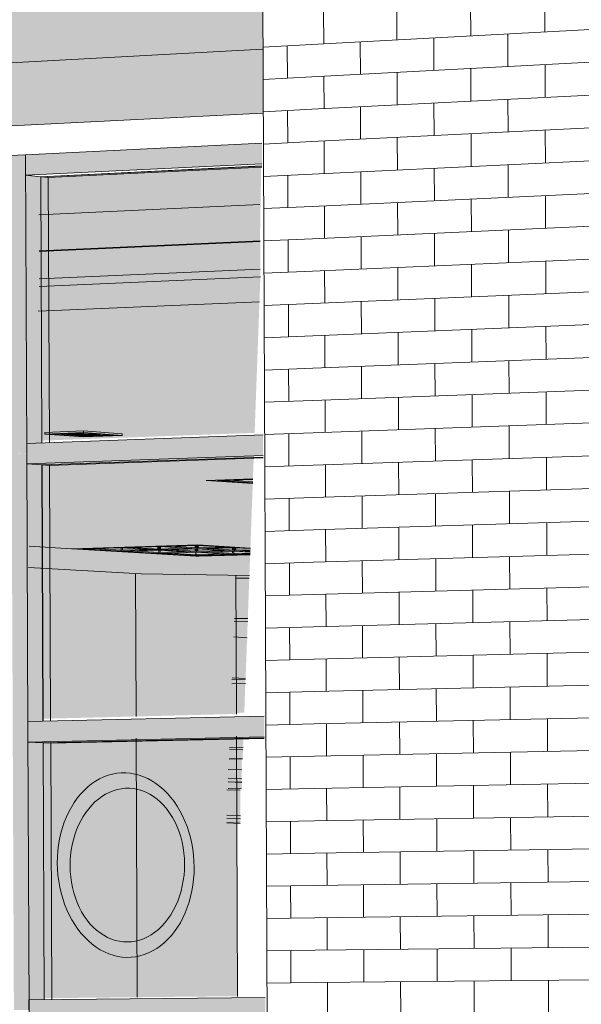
# Model space of a CAD drawing. Header units: metres. Extents: x -29 to 486, y -1 to 6.
# Tile 69 of 165: x 169.38863 to 169.38995, y 0.704 to 0.70631. Entities that reach past the tile are written whole.
import ezdxf

# ---------------------------------------------------------------- set-up
doc = ezdxf.new("R2010")
doc.units = ezdxf.units.M
for name, color, linetype, lineweight in [('A-CLNG', 13, 'Continuous', 18), ('A-FLOR', 192, 'Continuous', 18), ('A-GENM', 13, 'Continuous', 18), ('A-GLAZ-CURT', 52, 'Continuous', 18), ('A-GLAZ-CWMG', 51, 'Continuous', 18), ('A-WALL', 113, 'Continuous', 18), ('A-WALL-PATT', 111, 'Continuous', 35), ('E-LITE-EQPM', 33, 'Continuous', 9)]:
    doc.layers.add(name, color=color, linetype=linetype, lineweight=lineweight)

# ---------------------------------------------------------------- blocks, each defined once
blk = doc.blocks.new('FP_38-Vista 3D 4')
at = {"layer": 'A-WALL-PATT', "lineweight": 9}
for p, q in [((12.5243645, 0.7062475), (12.5244784, 0.7062536)), ((12.5244217, 0.7061745), (12.5244214, 0.7062505)), ((12.5243648, 0.7061715), (12.5244787, 0.7061775)), ((12.5243651, 0.7060956), (12.524479, 0.7061014)), ((12.5244223, 0.7060224), (12.524422, 0.7060985)), ((12.5243654, 0.7060196), (12.5244793, 0.7060253)), ((12.5243657, 0.7059437), (12.5244796, 0.7059491)), ((12.5244229, 0.7058704), (12.5244226, 0.7059464)), ((12.524366, 0.7058678), (12.5244799, 0.705873)), ((12.5243663, 0.7057918), (12.5244802, 0.7057969)), ((12.5244235, 0.7057184), (12.5244232, 0.7057944)), ((12.5243666, 0.7057159), (12.5244805, 0.7057208)), ((12.5243669, 0.70564), (12.5244808, 0.7056447)), ((12.5244241, 0.7055664), (12.5244238, 0.7056424)), ((12.5243672, 0.7055641), (12.5244811, 0.7055687)), ((12.5243675, 0.7054882), (12.5244814, 0.7054926)), ((12.5244247, 0.7054144), (12.5244244, 0.7054904)), ((12.5243678, 0.7054123), (12.5244817, 0.7054165)), ((12.5243681, 0.7053364), (12.524482, 0.7053404)), ((12.5244253, 0.7052624), (12.524425, 0.7053384)), ((12.5243684, 0.7052605), (12.5244823, 0.7052644)), ((12.5243687, 0.7051846), (12.5244826, 0.7051883)), ((12.5244259, 0.7051105), (12.5244256, 0.7051864)), ((12.524369, 0.7051087), (12.5244829, 0.7051122)), ((12.5243693, 0.7050328), (12.5244832, 0.7050362)), ((12.5244264, 0.7049585), (12.5244262, 0.7050345)), ((12.5243696, 0.7049569), (12.5244835, 0.7049601)), ((12.5243699, 0.704881), (12.5244838, 0.7048841)), ((12.524427, 0.7048066), (12.5244267, 0.7048826)), ((12.5243702, 0.7048052), (12.5244841, 0.704808)), ((12.5243705, 0.7047293), (12.5244843, 0.704732)), ((12.5244276, 0.7046547), (12.5244273, 0.7047307)), ((12.5243708, 0.7046535), (12.5244846, 0.704656)), ((12.5243711, 0.7045776), (12.5244849, 0.70458)), ((12.5244282, 0.7045028), (12.5244279, 0.7045788)), ((12.5243714, 0.7045018), (12.5244852, 0.7045039)), ((12.5243717, 0.7044259), (12.5244855, 0.7044279)), ((12.5244288, 0.704351), (12.5244285, 0.7044269)), ((12.524372, 0.7043501), (12.5244858, 0.7043519)), ((12.5243723, 0.7042742), (12.5244861, 0.7042759)), ((12.5244294, 0.7041992), (12.5244291, 0.7042751)), ((12.5243726, 0.7041984), (12.5244864, 0.7041999)), ((12.5243729, 0.7041226), (12.5244867, 0.7041239)), ((12.52443, 0.7040473), (12.5244297, 0.7041232)), ((12.5243732, 0.7040468), (12.524487, 0.7040479))]:
    blk.add_line(p, q, dxfattribs=at)
blk = doc.blocks.new('FP_39-Vista 3D 4')
at = {"layer": 'A-WALL-PATT', "lineweight": 9}
for p, q in [((12.5248523, 0.7062738), (12.524852, 0.7063504)), ((12.5250267, 0.7062831), (12.5250264, 0.7063601)), ((12.524507, 0.7062552), (12.5245067, 0.7063313)), ((12.524679, 0.7062644), (12.5246787, 0.7063409)), ((12.5244784, 0.7062536), (12.5251339, 0.7062889)), ((12.5249396, 0.7062016), (12.5249394, 0.7062784)), ((12.5245931, 0.7061835), (12.5245929, 0.7062598)), ((12.5247658, 0.7061925), (12.5247655, 0.7062691)), ((12.5244787, 0.7061775), (12.5251342, 0.7062118)), ((12.5250273, 0.7061292), (12.525027, 0.7062062)), ((12.5246796, 0.7061116), (12.5246793, 0.706188)), ((12.5248529, 0.7061204), (12.5248526, 0.7061971)), ((12.5245076, 0.7061028), (12.5245073, 0.706179)), ((12.524479, 0.7061014), (12.5251345, 0.7061347)), ((12.5247664, 0.7060394), (12.5247661, 0.706116)), ((12.5249402, 0.706048), (12.5249399, 0.7061248)), ((12.5245937, 0.7060309), (12.5245934, 0.7061072)), ((12.5244793, 0.7060253), (12.5251348, 0.7060576)), ((12.5250279, 0.7059753), (12.5250276, 0.7060523)), ((12.5245082, 0.7059505), (12.5245079, 0.7060267)), ((12.5246802, 0.7059587), (12.5246799, 0.7060351)), ((12.5248534, 0.705967), (12.5248531, 0.7060437)), ((12.5244796, 0.7059491), (12.525135, 0.7059805)), ((12.5245943, 0.7058783), (12.524594, 0.7059546)), ((12.524767, 0.7058863), (12.5247667, 0.7059629)), ((12.5249408, 0.7058944), (12.5249405, 0.7059712)), ((12.5244799, 0.705873), (12.5251353, 0.7059034)), ((12.5246808, 0.7058059), (12.5246805, 0.7058823)), ((12.524854, 0.7058137), (12.5248537, 0.7058903)), ((12.5250284, 0.7058215), (12.5250281, 0.7058984)), ((12.5245087, 0.7057982), (12.5245084, 0.7058744)), ((12.5244802, 0.7057969), (12.5251356, 0.7058263)), ((12.5249414, 0.7057408), (12.5249411, 0.7058176)), ((12.5245949, 0.7057258), (12.5245946, 0.7058021)), ((12.5247675, 0.7057333), (12.5247673, 0.7058098)), ((12.5244805, 0.7057208), (12.5251359, 0.7057492)), ((12.525029, 0.7056676), (12.5250287, 0.7057446)), ((12.5245093, 0.7056459), (12.524509, 0.7057221)), ((12.5246814, 0.7056531), (12.5246811, 0.7057295)), ((12.5248546, 0.7056604), (12.5248543, 0.705737)), ((12.5244808, 0.7056447), (12.5251362, 0.7056721)), ((12.5247681, 0.7055802), (12.5247678, 0.7056567)), ((12.5249419, 0.7055872), (12.5249416, 0.705664)), ((12.5245955, 0.7055733), (12.5245952, 0.7056495)), ((12.5244811, 0.7055687), (12.5251364, 0.705595)), ((12.5248552, 0.705507), (12.5248549, 0.7055837)), ((12.5250296, 0.7055138), (12.5250293, 0.7055907)), ((12.5245099, 0.7054937), (12.5245096, 0.7055698)), ((12.524682, 0.7055003), (12.5246817, 0.7055767)), ((12.5244814, 0.7054926), (12.5251367, 0.705518)), ((12.5245961, 0.7054208), (12.5245958, 0.705497)), ((12.5247687, 0.7054272), (12.5247684, 0.7055037)), ((12.5249425, 0.7054336), (12.5249422, 0.7055104)), ((12.5244817, 0.7054165), (12.525137, 0.7054409)), ((12.5246825, 0.7053476), (12.5246823, 0.705424)), ((12.5248557, 0.7053538), (12.5248555, 0.7054304)), ((12.5250301, 0.70536), (12.5250298, 0.7054369)), ((12.5245105, 0.7053414), (12.5245102, 0.7054176)), ((12.524482, 0.7053404), (12.5251373, 0.7053638)), ((12.5247693, 0.7052742), (12.524769, 0.7053507)), ((12.5249431, 0.7052801), (12.5249428, 0.7053569)), ((12.5245967, 0.7052683), (12.5245964, 0.7053445)), ((12.5244823, 0.7052644), (12.5251376, 0.7052868)), ((12.5250307, 0.7052062), (12.5250304, 0.7052831)), ((12.5245111, 0.7051892), (12.5245108, 0.7052653)), ((12.5246831, 0.7051948), (12.5246828, 0.7052712)), ((12.5248563, 0.7052005), (12.524856, 0.7052771)), ((12.5244826, 0.7051883), (12.5251378, 0.7052097)), ((12.5245973, 0.7051158), (12.524597, 0.705192)), ((12.5247699, 0.7051212), (12.5247696, 0.7051977)), ((12.5249436, 0.7051266), (12.5249434, 0.7052034)), ((12.5244829, 0.7051122), (12.5251381, 0.7051327)), ((12.5246837, 0.7050421), (12.5246834, 0.7051185)), ((12.5248569, 0.7050473), (12.5248566, 0.7051239)), ((12.5250313, 0.7050524), (12.525031, 0.7051293)), ((12.5245117, 0.705037), (12.5245114, 0.7051131)), ((12.5244832, 0.7050362), (12.5251384, 0.7050556)), ((12.5249442, 0.7049731), (12.5249439, 0.7050498)), ((12.5245979, 0.7049633), (12.5245976, 0.7050396)), ((12.5247704, 0.7049682), (12.5247702, 0.7050447)), ((12.5244835, 0.7049601), (12.5251387, 0.7049786)), ((12.5245123, 0.7048848), (12.524512, 0.7049609)), ((12.5246843, 0.7048894), (12.524684, 0.7049658)), ((12.5248575, 0.704894), (12.5248572, 0.7049707)), ((12.5250318, 0.7048987), (12.5250315, 0.7049756)), ((12.5244838, 0.7048841), (12.525139, 0.7049015)), ((12.5245984, 0.7048109), (12.5245982, 0.7048871)), ((12.524771, 0.7048153), (12.5247707, 0.7048917)), ((12.5249448, 0.7048196), (12.5249445, 0.7048964)), ((12.5244841, 0.704808), (12.5251392, 0.7048245)), ((12.524858, 0.7047408), (12.5248578, 0.7048174)), ((12.5250324, 0.704745), (12.5250321, 0.7048218)), ((12.5245129, 0.7047327), (12.5245126, 0.7048088)), ((12.5246849, 0.7047367), (12.5246846, 0.7048131)), ((12.5244843, 0.704732), (12.5251395, 0.7047475)), ((12.524599, 0.7046585), (12.5245987, 0.7047347)), ((12.5247716, 0.7046623), (12.5247713, 0.7047388)), ((12.5249453, 0.7046662), (12.5249451, 0.7047429)), ((12.5244846, 0.704656), (12.5251398, 0.7046705)), ((12.5245135, 0.7045805), (12.5245132, 0.7046566)), ((12.5246855, 0.7045841), (12.5246852, 0.7046604)), ((12.5248586, 0.7045877), (12.5248583, 0.7046642)), ((12.525033, 0.7045912), (12.5250327, 0.7046681)), ((12.5244849, 0.70458), (12.5251401, 0.7045935)), ((12.5247722, 0.7045094), (12.5247719, 0.7045859)), ((12.5249459, 0.7045127), (12.5249456, 0.7045894)), ((12.5245996, 0.7045061), (12.5245993, 0.7045823)), ((12.5244852, 0.7045039), (12.5251404, 0.7045164)), ((12.5245141, 0.7044284), (12.5245138, 0.7045045)), ((12.524686, 0.7044314), (12.5246858, 0.7045078)), ((12.5248592, 0.7044345), (12.5248589, 0.7045111)), ((12.5250335, 0.7044376), (12.5250332, 0.7045144)), ((12.5244855, 0.7044279), (12.5251406, 0.7044394)), ((12.5246002, 0.7043537), (12.5245999, 0.7044299)), ((12.5247728, 0.7043565), (12.5247725, 0.704433)), ((12.5249465, 0.7043593), (12.5249462, 0.704436)), ((12.5244858, 0.7043519), (12.5251409, 0.7043624)), ((12.5246866, 0.7042788), (12.5246863, 0.7043551)), ((12.5248598, 0.7042813), (12.5248595, 0.7043579)), ((12.5250341, 0.7042839), (12.5250338, 0.7043607)), ((12.5245147, 0.7042763), (12.5245144, 0.7043524)), ((12.5244861, 0.7042759), (12.5251412, 0.7042854)), ((12.5246008, 0.7042014), (12.5246005, 0.7042776)), ((12.5247733, 0.7042036), (12.524773, 0.7042801)), ((12.5249471, 0.7042059), (12.5249468, 0.7042826)), ((12.5244864, 0.7041999), (12.5251415, 0.7042085)), ((12.5245153, 0.7041242), (12.524515, 0.7042003)), ((12.5246872, 0.7041262), (12.5246869, 0.7042025)), ((12.5248603, 0.7041282), (12.5248601, 0.7042048)), ((12.5250346, 0.7041302), (12.5250344, 0.7042071)), ((12.5244867, 0.7041239), (12.5251418, 0.7041315)), ((12.5246014, 0.7040491), (12.5246011, 0.7041252)), ((12.5247739, 0.7040508), (12.5247736, 0.7041272)), ((12.5249476, 0.7040525), (12.5249473, 0.7041292)), ((12.524487, 0.7040479), (12.525142, 0.7040545)), ((12.5250352, 0.7039766), (12.5250349, 0.7040534)), ((12.5245159, 0.7039722), (12.5245156, 0.7040482)), ((12.5246878, 0.7039736), (12.5246875, 0.7040499)), ((12.5248609, 0.7039751), (12.5248606, 0.7040517))]:
    blk.add_line(p, q, dxfattribs=at)

msp = doc.modelspace()

# ---------------------------------------------------------------- hatches: boundary and pattern name
at = {"layer": 'A-FLOR'}
h = msp.add_hatch(color=256, dxfattribs=at)
h.paths.add_polyline_path([(169.3824518, 0.7057502), (169.3850269, 0.7058809), (169.3850261, 0.7060187), (169.382451, 0.7058803), (169.382451, 0.7058757)], flags=0)
h.paths.add_polyline_path([(169.3858694, 0.7059237), (169.3891969, 0.7060926), (169.3891963, 0.7062428), (169.3858686, 0.706064), (169.3858692, 0.7059575)], flags=0)
h.paths.add_polyline_path([(169.3901481, 0.7061409), (169.3941966, 0.7063464), (169.3941962, 0.7065116), (169.3901475, 0.706294), (169.3901479, 0.7062019)], flags=0)
h.paths.add_polyline_path([(169.3952852, 0.7064016), (169.4000644, 0.7066442), (169.4000645, 0.706827), (169.395285, 0.7065701), (169.3952851, 0.7064662)], flags=0)
at = {"layer": 'A-GENM', "transparency": 33554484}
h = msp.add_hatch(color=256, dxfattribs=at)
h.paths.add_polyline_path([(169.3828378, 0.705506), (169.3832103, 0.7055226), (169.3832102, 0.7055245), (169.3828378, 0.7055079)], flags=0)
h.paths.add_polyline_path([(169.3832776, 0.7055256), (169.3836849, 0.7055439), (169.3836849, 0.7055458), (169.3832776, 0.7055275)], flags=0)
h.paths.add_polyline_path([(169.3837527, 0.7055469), (169.3841698, 0.7055656), (169.3841698, 0.7055675), (169.3837527, 0.7055488)], flags=0)
h.paths.add_polyline_path([(169.384238, 0.7055686), (169.3846654, 0.7055877), (169.3846654, 0.7055897), (169.384238, 0.7055706)], flags=0)
h.paths.add_polyline_path([(169.384734, 0.7055908), (169.3850178, 0.7056035), (169.3850178, 0.7056055), (169.384734, 0.7055928)], flags=0)
h.paths.add_polyline_path([(169.3867438, 0.7056807), (169.386887, 0.7056871), (169.3868858, 0.7056892), (169.3867449, 0.7056829)], flags=0)
h.paths.add_polyline_path([(169.3869574, 0.7056903), (169.3874442, 0.7057121), (169.3874431, 0.7057141), (169.3869574, 0.7056924)], flags=0)
h.paths.add_polyline_path([(169.3875151, 0.7057153), (169.3880146, 0.7057376), (169.3880135, 0.7057397), (169.3875151, 0.7057173)], flags=0)
h.paths.add_polyline_path([(169.3880859, 0.7057408), (169.3885985, 0.7057642), (169.3885975, 0.7057658), (169.3880859, 0.7057429)], flags=0)
h.paths.add_polyline_path([(169.3886702, 0.7057669), (169.38919, 0.7057902), (169.38919, 0.7057924), (169.3886702, 0.705768)], flags=0)
h.paths.add_polyline_path([(169.390675, 0.7058567), (169.3912296, 0.7058815), (169.3912289, 0.7058837), (169.390675, 0.7058589)], flags=0)
h.paths.add_polyline_path([(169.3913032, 0.7058848), (169.3918931, 0.7059112), (169.3918924, 0.7059134), (169.3913032, 0.705887)], flags=0)
h.paths.add_polyline_path([(169.3919671, 0.7059145), (169.3925736, 0.7059416), (169.3925729, 0.7059439), (169.3919671, 0.7059168)], flags=0)
h.paths.add_polyline_path([(169.392648, 0.7059449), (169.3932718, 0.7059729), (169.3932712, 0.7059752), (169.392648, 0.7059473)], flags=0)
h.paths.add_polyline_path([(169.3933467, 0.7059762), (169.3939884, 0.7060049), (169.3939879, 0.7060073), (169.3933467, 0.7059785)], flags=0)
h.paths.add_polyline_path([(169.3940638, 0.7060083), (169.394193, 0.7060141), (169.394193, 0.7060165), (169.3940638, 0.7060107)], flags=0)
h.paths.add_polyline_path([(169.3959936, 0.7060946), (169.3964372, 0.7061145), (169.396437, 0.706117), (169.3959945, 0.7060971)], flags=0)
h.paths.add_polyline_path([(169.3965139, 0.7061179), (169.3972404, 0.7061504), (169.3972402, 0.7061529), (169.3965139, 0.7061204)], flags=0)
h.paths.add_polyline_path([(169.3973175, 0.7061539), (169.3980663, 0.7061874), (169.3980663, 0.7061899), (169.3973175, 0.7061564)], flags=0)
h.paths.add_polyline_path([(169.3981438, 0.7061909), (169.398916, 0.7062254), (169.398916, 0.706228), (169.3981438, 0.7061934)], flags=0)
h.paths.add_polyline_path([(169.3989939, 0.7062289), (169.3997905, 0.7062645), (169.3997902, 0.7062672), (169.3989939, 0.7062315)], flags=0)
h.paths.add_polyline_path([(169.3998687, 0.706268), (169.4000656, 0.7062769), (169.4000656, 0.7062795), (169.3998687, 0.7062707)], flags=0)
at = {"layer": 'A-GLAZ-CURT', "lineweight": 9, "transparency": 33554471}
h = msp.add_hatch(color=256, dxfattribs=at)
h.paths.add_polyline_path([(169.3886711, 0.7057029), (169.3891908, 0.7057255), (169.3891906, 0.7057901), (169.3886708, 0.7057668), (169.388671, 0.7057054)], flags=0)
h.paths.add_polyline_path([(169.3886702, 0.7057691), (169.38919, 0.7057924), (169.3891928, 0.7059685), (169.3886731, 0.7059434), (169.3886699, 0.7058532)], flags=0)
for points in [[(169.3886772, 0.7053171), (169.3886776, 0.7053171), (169.388675, 0.7059429), (169.3886748, 0.7059429), (169.3886759, 0.7056242), (169.3886772, 0.7053287)], [(169.3886711, 0.7056846), (169.3891909, 0.705707), (169.3891908, 0.7057255), (169.3886711, 0.705702), (169.3886711, 0.7056871)], [(169.3886799, 0.7046623), (169.3886803, 0.7046623), (169.3886778, 0.7052652), (169.3886774, 0.7052652), (169.3886799, 0.7046743)], [(169.3886469, 0.7046674), (169.3891348, 0.7046795), (169.3891335, 0.7050053), (169.3888967, 0.7050097), (169.3886454, 0.7050242), (169.3886469, 0.7046794)], [(169.3891206, 0.7047613), (169.3891522, 0.7047621), (169.3891523, 0.7047635), (169.3891208, 0.7047651)], [(169.3886497, 0.7040108), (169.3891375, 0.7040159), (169.389135, 0.7046275), (169.3886471, 0.7046168), (169.3886497, 0.7040152)], [(169.3886827, 0.7040079), (169.388683, 0.704008), (169.3886805, 0.7046119), (169.3886802, 0.7046119), (169.3886827, 0.7040123)], [(169.389144, 0.7044327), (169.389144, 0.7044403), (169.3891124, 0.7044414), (169.3891125, 0.7044338), (169.3891285, 0.7044332)]]:
    msp.add_hatch(color=256, dxfattribs=at).paths.add_polyline_path(points, flags=0)
h = msp.add_hatch(color=256, dxfattribs=at)
h.paths.add_polyline_path([(169.3886571, 0.7053215), (169.3891774, 0.7053404), (169.3891909, 0.705707), (169.3886711, 0.7056846), (169.3886575, 0.7053331)], flags=0)
h.paths.add_polyline_path([(169.3887755, 0.7053314), (169.3886843, 0.705339), (169.3886844, 0.7053416), (169.3887841, 0.7053443), (169.3888665, 0.7053374), (169.3888664, 0.7053347), (169.3887923, 0.705332)], flags=0)
h.paths.add_polyline_path([(169.3887864, 0.7053377), (169.3887525, 0.7053387), (169.388786, 0.7053377)], flags=0)
h.paths.add_polyline_path([(169.3887366, 0.7053385), (169.3887355, 0.705339), (169.3887366, 0.7053385)], flags=0)
h.paths.add_polyline_path([(169.388746, 0.705339), (169.3887457, 0.7053391), (169.3887459, 0.705339)], flags=0)
h = msp.add_hatch(color=256, dxfattribs=at)
h.paths.add_polyline_path([(169.3887756, 0.7053314), (169.3888665, 0.7053346), (169.388866, 0.7053385), (169.3887754, 0.7053449), (169.3886844, 0.7053408), (169.3886844, 0.7053378), (169.3887756, 0.7053314)], flags=0)
h.paths.add_polyline_path([(169.3888497, 0.7053346), (169.3888551, 0.7053348), (169.3888551, 0.7053348)], flags=0)
h.paths.add_polyline_path([(169.3888143, 0.7053372), (169.3888152, 0.7053377), (169.3888152, 0.7053372)], flags=0)
h.paths.add_polyline_path([(169.3887864, 0.7053377), (169.3887476, 0.7053389), (169.3887864, 0.7053378), (169.3887956, 0.7053377)], flags=0)
h.paths.add_polyline_path([(169.3888051, 0.7053379), (169.3888051, 0.7053381), (169.3888089, 0.7053381)], flags=0)
h = msp.add_hatch(color=256, dxfattribs=at)
h.paths.add_polyline_path([(169.3891216, 0.7046808), (169.3891532, 0.7046827), (169.3891557, 0.7047615), (169.3891241, 0.7047607), (169.3891216, 0.7046816)], flags=0)
h.paths.add_polyline_path([(169.3891562, 0.7047629), (169.3891611, 0.7048973), (169.3891296, 0.7048978), (169.3891247, 0.7047644), (169.389142, 0.7047636)], flags=0)
h.paths.add_polyline_path([(169.3891614, 0.7049036), (169.3891648, 0.7049986), (169.3891333, 0.7049991), (169.3891298, 0.7049041), (169.3891477, 0.7049038)], flags=0)
h.paths.add_polyline_path([(169.3891651, 0.7050048), (169.3891669, 0.7050545), (169.3890398, 0.7050506), (169.3887478, 0.7050681), (169.3890477, 0.7050769), (169.3891675, 0.7050696), (169.389173, 0.7052213), (169.3890632, 0.7052287), (169.3891734, 0.7052324), (169.3891755, 0.7052881), (169.3886551, 0.70527), (169.3886462, 0.7050242), (169.3889124, 0.7050089), (169.3891518, 0.705005)], flags=0)
h = msp.add_hatch(color=256, dxfattribs=at)
h.paths.add_polyline_path([(169.3890395, 0.7050506), (169.3891669, 0.7050555), (169.3891669, 0.7050601), (169.3891282, 0.7050617), (169.3891282, 0.7050547), (169.3891236, 0.7050547), (169.3890396, 0.7050591), (169.3890393, 0.7050597), (169.3889522, 0.7050572), (169.388952, 0.705065), (169.3888641, 0.7050629), (169.3888637, 0.7050703), (169.3890476, 0.7050758), (169.3890266, 0.7050766), (169.3887478, 0.7050681), (169.3890394, 0.7050506)], flags=0)
h.paths.add_polyline_path([(169.3890396, 0.7050598), (169.3890393, 0.7050599), (169.3890395, 0.7050598)], flags=0)
h.paths.add_polyline_path([(169.3889521, 0.705065), (169.388952, 0.7050653), (169.388952, 0.705065)], flags=0)
h.paths.add_polyline_path([(169.3887784, 0.7050676), (169.3887853, 0.7050681), (169.3887814, 0.7050677)], flags=0)
h.paths.add_polyline_path([(169.389173, 0.7052213), (169.3891731, 0.7052227), (169.3891018, 0.7052286), (169.3891734, 0.7052319), (169.3891734, 0.7052324), (169.3890632, 0.7052287), (169.3891713, 0.7052214)], flags=0)
h.paths.add_polyline_path([(169.3891731, 0.705223), (169.3891731, 0.705223), (169.3891608, 0.7052237)], flags=0)
h = msp.add_hatch(color=256, dxfattribs=at)
h.paths.add_polyline_path([(169.3891252, 0.7050546), (169.3891282, 0.7050547), (169.3891282, 0.7050567), (169.389069, 0.7050605), (169.3891375, 0.7050619), (169.3891671, 0.7050612), (169.3891666, 0.7050624), (169.3891672, 0.7050636), (169.3891672, 0.7050658), (169.3891214, 0.7050652), (169.3890677, 0.7050684), (169.3891432, 0.7050697), (169.3890291, 0.7050756), (169.3888726, 0.7050698), (169.3889179, 0.7050662), (169.3888641, 0.7050646), (169.3888641, 0.7050625), (169.3888731, 0.7050625), (169.3889652, 0.7050642), (169.3890063, 0.7050609), (169.3889522, 0.7050593), (169.3889522, 0.7050572), (169.3889612, 0.7050572), (169.3890469, 0.7050593), (169.3891236, 0.7050547)], flags=0)
h.paths.add_polyline_path([(169.3890409, 0.705062), (169.3890064, 0.705064), (169.3889875, 0.705066), (169.3890473, 0.7050673), (169.389095, 0.7050636), (169.3890409, 0.705062)], flags=0)
h.paths.add_polyline_path([(169.388953, 0.7050673), (169.3889391, 0.7050681), (169.3888997, 0.7050713), (169.3889606, 0.7050726), (169.3890066, 0.7050689), (169.3889531, 0.7050673)], flags=0)
h.paths.add_polyline_path([(169.3890421, 0.70507), (169.389038, 0.7050702), (169.3889913, 0.7050742), (169.3890476, 0.7050755), (169.3890953, 0.7050716), (169.3890421, 0.70507)], flags=0)
h.paths.add_polyline_path([(169.3889786, 0.7050738), (169.388979, 0.7050739), (169.388979, 0.7050738)], flags=0)
h.paths.add_polyline_path([(169.3891731, 0.7052227), (169.3891731, 0.705223), (169.3891731, 0.7052241), (169.3891731, 0.7052253), (169.3891194, 0.7052289), (169.3891018, 0.7052275), (169.3891608, 0.7052235)], flags=0)
h = msp.add_hatch(color=256, dxfattribs=at)
h.paths.add_polyline_path([(169.3891611, 0.7048973), (169.3891611, 0.7049036), (169.3891296, 0.7049041), (169.3891296, 0.7048978), (169.3891474, 0.7048975)], flags=0)
h.paths.add_polyline_path([(169.3891648, 0.7049986), (169.3891648, 0.7050049), (169.3891333, 0.7050054), (169.3891333, 0.7049991), (169.3891516, 0.7049988)], flags=0)
h.paths.add_polyline_path([(169.3890465, 0.7050502), (169.388807, 0.7050645), (169.3890429, 0.7050504)], flags=0)
h = msp.add_hatch(color=256, dxfattribs=at)
h.paths.add_polyline_path([(169.3891436, 0.7044223), (169.3891437, 0.7044227), (169.389128, 0.7044229)], flags=0)
h.paths.add_polyline_path([(169.3891437, 0.7044227), (169.389144, 0.7044327), (169.3891124, 0.7044331), (169.3891121, 0.7044239), (169.3891281, 0.7044233)], flags=0)
h.paths.add_polyline_path([(169.3891466, 0.7045032), (169.3891472, 0.7045188), (169.3891157, 0.7045201), (169.3891151, 0.7045044), (169.3891313, 0.7045038)], flags=0)
h.paths.add_polyline_path([(169.3891176, 0.7045734), (169.3891493, 0.7045752), (169.3891513, 0.7046306), (169.3891197, 0.7046299), (169.3891176, 0.7045738)], flags=0)
h = msp.add_hatch(color=256, dxfattribs=at)
h.paths.add_polyline_path([(169.3890978, 0.7040191), (169.3891294, 0.7040195), (169.3891278, 0.7044244), (169.3890961, 0.7044255), (169.3890978, 0.7040195)], flags=0)
h.paths.add_polyline_path([(169.3891437, 0.7044227), (169.3891437, 0.7044227), (169.3891281, 0.7044232)], flags=0)
h.paths.add_polyline_path([(169.3891437, 0.7044403), (169.3891436, 0.7045036), (169.389112, 0.7045048), (169.3891121, 0.7044414), (169.3891281, 0.7044409)], flags=0)
h.paths.add_polyline_path([(169.3891472, 0.7045188), (169.3891468, 0.7045744), (169.3891153, 0.7045737), (169.3891157, 0.7045201), (169.389132, 0.7045194)], flags=0)
at = {"layer": 'A-GLAZ-CWMG'}
for points in [[(169.388639, 0.7059463), (169.3891947, 0.7059737), (169.3891945, 0.7060219), (169.3886388, 0.7059944), (169.3886389, 0.7059738)], [(169.3886062, 0.7052904), (169.3886418, 0.7052922), (169.3886388, 0.7059944), (169.3886032, 0.7059927), (169.3886062, 0.7052922)], [(169.3886417, 0.7053157), (169.3886772, 0.7053171), (169.3886761, 0.7055892), (169.3886746, 0.7059429), (169.388639, 0.7059463), (169.3886416, 0.7053274)], [(169.3886419, 0.7052676), (169.3891975, 0.7052875), (169.3891973, 0.7053356), (169.3886417, 0.7053157), (169.3886419, 0.7052696)], [(169.3886444, 0.7046615), (169.3886799, 0.7046623), (169.3886765, 0.7052653), (169.3886419, 0.7052676), (169.3886444, 0.7046623)], [(169.3886446, 0.7046134), (169.3892001, 0.7046259), (169.3891999, 0.704674), (169.3886444, 0.7046615), (169.3886446, 0.7046145)], [(169.3886471, 0.7040076), (169.3886827, 0.7040079), (169.3886827, 0.704013), (169.3886792, 0.704612), (169.3886446, 0.7046134), (169.3886459, 0.7043066)], [(169.3886473, 0.7039595), (169.3892027, 0.7039647), (169.3892025, 0.7040128), (169.3886471, 0.7040066), (169.3886473, 0.7039642)]]:
    msp.add_hatch(color=256, dxfattribs=at).paths.add_polyline_path(points, flags=0)
at = {"layer": 'A-GLAZ-CWMG', "lineweight": 9}
for points in [[(169.3886089, 0.7046367), (169.3886445, 0.7046374), (169.3886417, 0.7052917), (169.3886062, 0.7052904), (169.3886089, 0.7046466)], [(169.3886117, 0.7039832), (169.3886472, 0.7039836), (169.3886444, 0.7046374), (169.3886089, 0.7046367), (169.3886116, 0.7040014)]]:
    msp.add_hatch(color=256, dxfattribs=at).paths.add_polyline_path(points, flags=0)
at = {"layer": 'A-WALL'}
h = msp.add_hatch(color=256, dxfattribs=at)
h.paths.add_polyline_path([(169.382451, 0.7058803), (169.3850261, 0.7060187), (169.3850246, 0.7062943), (169.3824492, 0.7061404), (169.3824493, 0.7061305)], flags=0)
h.paths.add_polyline_path([(169.3858686, 0.706064), (169.3891963, 0.7062428), (169.3891951, 0.7065434), (169.3858671, 0.7063446), (169.3858679, 0.7062045)], flags=0)
h.paths.add_polyline_path([(169.3901475, 0.706294), (169.3941962, 0.7065116), (169.3941956, 0.706842), (169.3901465, 0.7066002), (169.390147, 0.7064484)], flags=0)
h.paths.add_polyline_path([(169.395285, 0.7065701), (169.4000645, 0.706827), (169.4000647, 0.7071926), (169.3952845, 0.7069071), (169.3952848, 0.706654)], flags=0)
h.paths.add_polyline_path([(169.4013246, 0.7068953), (169.401394, 0.706899), (169.4013944, 0.707272), (169.401325, 0.7072678), (169.4013246, 0.7068957)], flags=0)
at = {"layer": 'E-LITE-EQPM', "transparency": 33554484}
for points in [[(169.3891731, 0.7052253), (169.3891731, 0.7052308), (169.3891306, 0.7052282), (169.3891608, 0.7052261)], [(169.3889495, 0.7050675), (169.3889494, 0.705073), (169.3889011, 0.7050704), (169.3889494, 0.7050675)], [(169.3889521, 0.7050674), (169.388952, 0.7050731), (169.3889495, 0.7050725), (169.3889495, 0.7050675), (169.388952, 0.7050674)], [(169.3889556, 0.7050674), (169.389003, 0.7050701), (169.3889556, 0.7050725), (169.3889556, 0.7050677)], [(169.3890375, 0.7050704), (169.3890374, 0.7050758), (169.3889915, 0.7050732), (169.3890374, 0.7050704)], [(169.3890415, 0.7050701), (169.3890435, 0.7050707), (169.3890423, 0.7050759), (169.3890405, 0.7050752), (169.3890414, 0.7050701)], [(169.3888641, 0.7050646), (169.3889141, 0.7050673), (169.3888641, 0.7050697), (169.3888641, 0.7050651)], [(169.3889522, 0.7050593), (169.3890022, 0.705062), (169.3889521, 0.7050644), (169.3889522, 0.7050597)], [(169.3890396, 0.7050621), (169.3890384, 0.7050677), (169.3890375, 0.7050672), (169.3890375, 0.7050622), (169.3890395, 0.7050621)], [(169.3890405, 0.705062), (169.3890436, 0.7050632), (169.3890424, 0.7050677), (169.3890405, 0.7050672), (169.3890405, 0.7050626)], [(169.3891296, 0.7050647), (169.3891326, 0.7050659), (169.3891325, 0.7050704), (169.3891295, 0.7050698), (169.3891296, 0.7050647)], [(169.3891326, 0.7050648), (169.3891669, 0.7050666), (169.3891669, 0.7050683), (169.3891326, 0.7050704), (169.3891326, 0.7050653)], [(169.3891669, 0.7050624), (169.3891669, 0.7050635), (169.3891664, 0.7050625)]]:
    msp.add_hatch(color=256, dxfattribs=at).paths.add_polyline_path(points, flags=0)
h = msp.add_hatch(color=256, dxfattribs=at)
h.paths.add_polyline_path([(169.3890375, 0.7050622), (169.3890374, 0.7050677), (169.3889895, 0.7050651), (169.3890374, 0.7050622)], flags=0)
h.paths.add_polyline_path([(169.3889526, 0.7050673), (169.3889556, 0.7050685), (169.3889555, 0.705073), (169.3889521, 0.7050725), (169.3889526, 0.7050673)], flags=0)
h = msp.add_hatch(color=256, dxfattribs=at)
h.paths.add_polyline_path([(169.3890445, 0.7050702), (169.3890941, 0.7050728), (169.3890445, 0.7050757), (169.3890445, 0.7050705)], flags=0)
h.paths.add_polyline_path([(169.3891062, 0.7050721), (169.3890946, 0.7050728), (169.3891031, 0.7050723)], flags=0)
h = msp.add_hatch(color=256, dxfattribs=at)
h.paths.add_polyline_path([(169.3891265, 0.7050649), (169.3891265, 0.7050704), (169.3890799, 0.7050678), (169.3891254, 0.705065)], flags=0)
h.paths.add_polyline_path([(169.3890435, 0.7050702), (169.3890445, 0.7050707), (169.3890435, 0.7050705)], flags=0)
h = msp.add_hatch(color=256, dxfattribs=at)
h.paths.add_polyline_path([(169.3890436, 0.7050621), (169.3890911, 0.7050647), (169.3890436, 0.7050676), (169.3890436, 0.7050626)], flags=0)
h.paths.add_polyline_path([(169.3891282, 0.7050648), (169.3891279, 0.7050704), (169.3891265, 0.7050698), (169.3891265, 0.7050649), (169.3891281, 0.7050648)], flags=0)
h = msp.add_hatch(color=256, dxfattribs=at)
h.paths.add_polyline_path([(169.3891282, 0.7050567), (169.3891281, 0.7050624), (169.389079, 0.7050597), (169.3890946, 0.7050587)], flags=0)
h.paths.add_polyline_path([(169.3891282, 0.7050625), (169.3891281, 0.7050626), (169.3891281, 0.7050625)], flags=0)
h = msp.add_hatch(color=256, dxfattribs=at)
h.paths.add_polyline_path([(169.3891296, 0.7050647), (169.3891294, 0.7050705), (169.3891281, 0.7050698), (169.3891282, 0.7050648), (169.3891295, 0.7050647)], flags=0)
h.paths.add_polyline_path([(169.3891295, 0.7050706), (169.3891294, 0.7050706), (169.3891294, 0.7050706)], flags=0)

# ---------------------------------------------------------------- linework, layer by layer
at = {"layer": 'A-CLNG', "lineweight": 9}
for p, q in [((169.3886699, 0.7058532), (169.3891897, 0.7058774)), ((169.3886708, 0.7057668), (169.3891906, 0.7057901)), ((169.3886711, 0.7057029), (169.3891908, 0.7057255)), ((169.3891909, 0.705707), (169.3886711, 0.7056846)), ((169.3886689, 0.7056267), (169.3891887, 0.7056485)), ((169.3890632, 0.7052287), (169.3891734, 0.7052324)), ((169.389173, 0.7052213), (169.3890632, 0.7052287)), ((169.3887474, 0.7050681), (169.3886475, 0.7050741)), ((169.3887478, 0.7050681), (169.3890436, 0.7050771)), ((169.3890436, 0.7050771), (169.3891675, 0.7050696)), ((169.3890395, 0.7050506), (169.3887478, 0.7050681)), ((169.3891669, 0.7050545), (169.3890395, 0.7050506)), ((169.3890466, 0.7050502), (169.3890395, 0.7050506)), ((169.3891669, 0.7050538), (169.3890466, 0.7050502)), ((169.3886462, 0.7050242), (169.3889105, 0.7050089)), ((169.3889105, 0.7050089), (169.3891651, 0.7050048)), ((169.3891648, 0.7049986), (169.3891333, 0.7049991)), ((169.3891611, 0.7048973), (169.3891296, 0.7048978)), ((169.3891298, 0.7049041), (169.3891614, 0.7049036)), ((169.3891282, 0.7048606), (169.3891597, 0.7048589)), ((169.3891241, 0.7047607), (169.3891557, 0.7047615)), ((169.3891557, 0.7047512), (169.3891242, 0.7047504)), ((169.3891247, 0.7047644), (169.3891562, 0.7047629)), ((169.38915, 0.7045954), (169.3891185, 0.7045968)), ((169.38915, 0.7045951), (169.3891185, 0.7045964)), ((169.3891186, 0.7046005), (169.3891502, 0.7046012)), ((169.3891492, 0.7045744), (169.3891176, 0.7045738)), ((169.3891176, 0.7045734), (169.3891492, 0.704574)), ((169.3891155, 0.7045492), (169.3891471, 0.704548)), ((169.3891156, 0.7045284), (169.3891472, 0.7045272)), ((169.3891156, 0.7045197), (169.3891472, 0.7045185)), ((169.3891472, 0.7045188), (169.3891157, 0.7045201)), ((169.3891119, 0.7045014), (169.3891434, 0.7045002)), ((169.3891151, 0.7045044), (169.3891466, 0.7045032)), ((169.3891437, 0.7044227), (169.3891121, 0.7044239)), ((169.3891121, 0.7044234), (169.3891436, 0.7044223)), ((169.3891124, 0.7044414), (169.389144, 0.7044403)), ((169.389144, 0.7044327), (169.3891125, 0.7044338))]:
    msp.add_line(p, q, dxfattribs=at)
at = {"layer": 'A-FLOR', "lineweight": 9}
for p, q in [((169.3858686, 0.706064), (169.3891963, 0.7062428)), ((169.3891969, 0.7060926), (169.3858694, 0.7059237))]:
    msp.add_line(p, q, dxfattribs=at)
at = {"layer": 'A-GENM', "lineweight": 9}
for p, q in [((169.3886708, 0.7057689), (169.3891906, 0.7057922)), ((169.3891908, 0.7057255), (169.3886711, 0.7057029))]:
    msp.add_line(p, q, dxfattribs=at)
at = {"layer": 'A-GLAZ-CURT', "lineweight": 9}
for p, q in [((169.3891946, 0.7059681), (169.3886746, 0.7059429)), ((169.3886925, 0.7059413), (169.3891945, 0.7059655)), ((169.3886746, 0.7059429), (169.3886772, 0.7053171)), ((169.3886925, 0.7059413), (169.3886746, 0.7059429)), ((169.3886951, 0.7053177), (169.3886925, 0.7059413)), ((169.3891973, 0.7052832), (169.3886774, 0.7052652)), ((169.3886954, 0.705264), (169.3891972, 0.7052814)), ((169.3886774, 0.7052652), (169.3886799, 0.7046623)), ((169.3886954, 0.705264), (169.3886774, 0.7052652)), ((169.3886979, 0.7046628), (169.3886954, 0.705264)), ((169.3891999, 0.7046231), (169.3886802, 0.7046119)), ((169.3886802, 0.7046119), (169.3886827, 0.7040079)), ((169.3886981, 0.7046112), (169.3886802, 0.7046119)), ((169.3886981, 0.7046112), (169.3891998, 0.7046219)), ((169.3887006, 0.7040081), (169.3886981, 0.7046112))]:
    msp.add_line(p, q, dxfattribs=at)
at = {"layer": 'A-GLAZ-CWMG', "lineweight": 9}
for p, q in [((169.3891945, 0.7060219), (169.3886388, 0.7059944)), ((169.3886032, 0.7059927), (169.3886388, 0.7059944)), ((169.388639, 0.7059463), (169.3886388, 0.7059944)), ((169.3886418, 0.7052917), (169.3886388, 0.7059944)), ((169.388639, 0.7059463), (169.3891947, 0.7059732)), ((169.388675, 0.7059429), (169.3891946, 0.705968)), ((169.388675, 0.7059429), (169.388639, 0.7059463)), ((169.388675, 0.705943), (169.3886776, 0.7053171)), ((169.3891973, 0.7053356), (169.3886417, 0.7053157)), ((169.3886419, 0.7052676), (169.3886417, 0.7053157)), ((169.3886445, 0.7046374), (169.3886418, 0.7052917)), ((169.3886419, 0.7052676), (169.3891975, 0.7052869)), ((169.3886778, 0.7052652), (169.3891973, 0.7052832)), ((169.3886778, 0.7052652), (169.3886419, 0.7052676)), ((169.3886778, 0.7052652), (169.3886803, 0.7046623)), ((169.3891999, 0.704674), (169.3886444, 0.7046615)), ((169.3886446, 0.7046134), (169.3886444, 0.7046615)), ((169.3886472, 0.7039836), (169.3886445, 0.7046374)), ((169.3886446, 0.7046134), (169.3892001, 0.7046254)), ((169.3886805, 0.7046119), (169.3886446, 0.7046134)), ((169.3886805, 0.7046119), (169.3891999, 0.7046231)), ((169.3886805, 0.7046119), (169.388683, 0.704008)), ((169.3892025, 0.7040128), (169.3886471, 0.7040076)), ((169.3886473, 0.7039595), (169.3886471, 0.7040076))]:
    msp.add_line(p, q, dxfattribs=at)
at = {"layer": 'A-WALL', "lineweight": 9}
for p, q in [((169.3892133, 0.7022285), (169.3891893, 0.7083001)), ((169.3888973, 0.7050097), (169.3888987, 0.7046732)), ((169.3891348, 0.7046787), (169.3891335, 0.7050043)), ((169.3888989, 0.7046224), (169.3889014, 0.7040133)), ((169.3891375, 0.7040155), (169.389135, 0.7046275))]:
    msp.add_line(p, q, dxfattribs=at)
at = {"layer": 'E-LITE-EQPM'}
for p, q in [((169.3886844, 0.7053416), (169.3887754, 0.7053449)), ((169.3886844, 0.7053416), (169.3886844, 0.7053378)), ((169.3887755, 0.7053411), (169.3886844, 0.7053378)), ((169.3886844, 0.7053378), (169.3887756, 0.7053314)), ((169.3886958, 0.7053376), (169.3887755, 0.7053405)), ((169.3887756, 0.705332), (169.3886958, 0.7053376)), ((169.3887136, 0.7053382), (169.3887756, 0.7053339)), ((169.3887352, 0.7053386), (169.3887366, 0.7053385)), ((169.3887366, 0.7053385), (169.3887352, 0.7053386)), ((169.388743, 0.7053393), (169.3887471, 0.705339)), ((169.3887471, 0.705339), (169.388743, 0.7053393)), ((169.3887754, 0.7053449), (169.3888665, 0.7053385)), ((169.3887755, 0.7053411), (169.3887754, 0.7053449)), ((169.3888665, 0.7053346), (169.3887755, 0.7053411)), ((169.3887755, 0.7053405), (169.3888551, 0.7053348)), ((169.3887756, 0.7053339), (169.3888373, 0.7053361)), ((169.3888551, 0.7053348), (169.3887756, 0.705332)), ((169.3887756, 0.7053314), (169.3888665, 0.7053346)), ((169.3887756, 0.705332), (169.3887756, 0.7053339)), ((169.3888143, 0.7053372), (169.3888157, 0.7053372)), ((169.3888157, 0.7053372), (169.3888143, 0.7053372)), ((169.3888665, 0.7053346), (169.3888665, 0.7053385)), ((169.3891734, 0.7052324), (169.3890632, 0.7052287)), ((169.3890632, 0.7052287), (169.389173, 0.7052213)), ((169.3891734, 0.705231), (169.3890902, 0.7052282)), ((169.3890902, 0.7052282), (169.3891734, 0.705231)), ((169.3891734, 0.705231), (169.3890902, 0.7052282)), ((169.3890902, 0.7052282), (169.3891731, 0.7052227)), ((169.3891731, 0.7052227), (169.3890902, 0.7052282)), ((169.3890902, 0.7052282), (169.3891731, 0.7052227)), ((169.389097, 0.7052281), (169.3891734, 0.7052307)), ((169.3891731, 0.705223), (169.389097, 0.7052281)), ((169.3891194, 0.7052289), (169.3891731, 0.7052253)), ((169.3891731, 0.7052253), (169.3891194, 0.7052289)), ((169.3890436, 0.7050771), (169.3887478, 0.7050681)), ((169.3890434, 0.705076), (169.3887723, 0.7050677)), ((169.3887723, 0.7050677), (169.3890434, 0.705076)), ((169.3890434, 0.705076), (169.3887723, 0.7050677)), ((169.3888675, 0.7050704), (169.3889537, 0.705073)), ((169.3889499, 0.705073), (169.3889499, 0.7050675)), ((169.3889521, 0.7050674), (169.3889521, 0.7050731)), ((169.3889529, 0.7050731), (169.3889529, 0.7050673)), ((169.3889529, 0.7050673), (169.3889529, 0.7050731)), ((169.3889537, 0.705073), (169.389039, 0.7050678)), ((169.3889552, 0.7050674), (169.3889551, 0.7050732)), ((169.388956, 0.7050674), (169.388956, 0.7050732)), ((169.3889568, 0.7050731), (169.3890433, 0.7050757)), ((169.3890421, 0.7050679), (169.3889568, 0.7050731)), ((169.3889793, 0.7050738), (169.3890421, 0.70507)), ((169.3890421, 0.70507), (169.3889793, 0.7050738)), ((169.3890378, 0.7050727), (169.3890378, 0.7050757)), ((169.3890378, 0.7050703), (169.3890378, 0.7050718)), ((169.389039, 0.7050757), (169.389039, 0.7050713)), ((169.3890395, 0.7050709), (169.3890395, 0.7050759)), ((169.3890395, 0.7050709), (169.3890395, 0.7050759)), ((169.3890396, 0.7050709), (169.3890396, 0.7050759)), ((169.3890408, 0.7050758), (169.3890408, 0.7050705)), ((169.3890408, 0.7050705), (169.3890408, 0.7050758)), ((169.3890421, 0.7050758), (169.3890421, 0.70507)), ((169.3890421, 0.70507), (169.3890421, 0.7050758)), ((169.3890421, 0.70507), (169.389106, 0.7050719)), ((169.389106, 0.7050719), (169.3890421, 0.70507)), ((169.3890433, 0.7050757), (169.3891285, 0.7050706)), ((169.3891674, 0.7050685), (169.3890434, 0.705076)), ((169.3890434, 0.705076), (169.3891674, 0.7050685)), ((169.3891674, 0.7050685), (169.3890434, 0.705076)), ((169.3891675, 0.7050696), (169.3890436, 0.7050771)), ((169.3890439, 0.7050701), (169.3890438, 0.7050758)), ((169.3890452, 0.7050701), (169.3890451, 0.7050757)), ((169.3887478, 0.7050681), (169.3890395, 0.7050506)), ((169.3887723, 0.7050677), (169.3890396, 0.7050517)), ((169.3890396, 0.7050517), (169.3887723, 0.7050677)), ((169.3887723, 0.7050677), (169.3890396, 0.7050517)), ((169.3887785, 0.7050676), (169.3888644, 0.7050703)), ((169.3888641, 0.7050625), (169.3887785, 0.7050676)), ((169.388801, 0.7050683), (169.3888641, 0.7050646)), ((169.3888641, 0.7050646), (169.388801, 0.7050683)), ((169.3888641, 0.7050646), (169.3888641, 0.7050706)), ((169.3888641, 0.7050646), (169.3889273, 0.7050665)), ((169.3889273, 0.7050665), (169.3888641, 0.7050646)), ((169.3889499, 0.7050651), (169.3888641, 0.7050625)), ((169.3888641, 0.7050625), (169.3888641, 0.7050646)), ((169.3888644, 0.7050703), (169.3889499, 0.7050651)), ((169.3888671, 0.7050658), (169.3888671, 0.7050701)), ((169.3888671, 0.7050623), (169.3889529, 0.7050649)), ((169.3889522, 0.7050572), (169.3888671, 0.7050623)), ((169.388953, 0.7050652), (169.3888675, 0.7050704)), ((169.3888897, 0.705063), (169.3889522, 0.7050593)), ((169.3889522, 0.7050593), (169.3888897, 0.705063)), ((169.38889, 0.7050711), (169.3889529, 0.7050673)), ((169.3889529, 0.7050673), (169.38889, 0.7050711)), ((169.3889522, 0.7050593), (169.3889522, 0.7050653)), ((169.3889522, 0.7050593), (169.3890153, 0.7050612)), ((169.3890153, 0.7050612), (169.3889522, 0.7050593)), ((169.3890378, 0.7050598), (169.3889522, 0.7050572)), ((169.3889522, 0.7050572), (169.3889522, 0.7050593)), ((169.3889529, 0.7050673), (169.3890165, 0.7050692)), ((169.3890165, 0.7050692), (169.3889529, 0.7050673)), ((169.388953, 0.7050652), (169.3889529, 0.7050673)), ((169.3889529, 0.7050649), (169.3890378, 0.7050598)), ((169.389039, 0.7050678), (169.388953, 0.7050652)), ((169.3889552, 0.7050605), (169.3889552, 0.7050654)), ((169.3889552, 0.705057), (169.3890408, 0.7050596)), ((169.3890397, 0.705052), (169.3889552, 0.705057)), ((169.388956, 0.705065), (169.3890421, 0.7050676)), ((169.3890409, 0.7050599), (169.388956, 0.705065)), ((169.3889777, 0.7050577), (169.3890397, 0.705054)), ((169.3890397, 0.705054), (169.3889777, 0.7050577)), ((169.3889785, 0.7050657), (169.3890409, 0.705062)), ((169.3890409, 0.705062), (169.3889785, 0.7050657)), ((169.3890378, 0.7050622), (169.3890378, 0.7050676)), ((169.3890395, 0.7050506), (169.3891669, 0.7050545)), ((169.3890396, 0.7050621), (169.3890396, 0.7050682)), ((169.3890396, 0.7050621), (169.3890396, 0.7050682)), ((169.3890396, 0.7050621), (169.3890396, 0.7050682)), ((169.3890396, 0.705054), (169.3890396, 0.70506)), ((169.3890397, 0.705054), (169.3890396, 0.70506)), ((169.3890396, 0.705054), (169.3890396, 0.70506)), ((169.3890396, 0.7050517), (169.3891669, 0.7050555)), ((169.3891669, 0.7050555), (169.3890396, 0.7050517)), ((169.3890396, 0.7050517), (169.3891669, 0.7050555)), ((169.3890397, 0.705054), (169.3891027, 0.7050559)), ((169.3891027, 0.7050559), (169.3890397, 0.705054)), ((169.3891252, 0.7050546), (169.3890397, 0.705052)), ((169.3890397, 0.705052), (169.3890397, 0.705054)), ((169.3890408, 0.7050681), (169.3890408, 0.705062)), ((169.3890408, 0.7050596), (169.3891252, 0.7050546)), ((169.3890409, 0.705062), (169.3890409, 0.705068)), ((169.3890409, 0.705062), (169.3891043, 0.7050639)), ((169.3891043, 0.7050639), (169.3890409, 0.705062)), ((169.3891268, 0.7050625), (169.3890409, 0.7050599)), ((169.3890409, 0.7050599), (169.3890409, 0.705062)), ((169.3891285, 0.7050706), (169.3890421, 0.7050679)), ((169.3890421, 0.7050679), (169.3890421, 0.70507)), ((169.3890421, 0.7050676), (169.3891268, 0.7050625)), ((169.3890439, 0.7050621), (169.3890439, 0.7050681)), ((169.3890439, 0.7050597), (169.3891299, 0.7050623)), ((169.3891282, 0.7050547), (169.3890439, 0.7050597)), ((169.3890452, 0.7050677), (169.3891316, 0.7050704)), ((169.3891299, 0.7050626), (169.3890452, 0.7050677)), ((169.3890663, 0.7050604), (169.3891282, 0.7050567)), ((169.3891282, 0.7050567), (169.3890663, 0.7050604)), ((169.3890676, 0.7050684), (169.3891299, 0.7050647)), ((169.3891299, 0.7050647), (169.3890676, 0.7050684)), ((169.3891251, 0.7050674), (169.3891251, 0.7050703)), ((169.3891251, 0.7050651), (169.3891251, 0.7050666)), ((169.3891252, 0.7050569), (169.3891251, 0.7050623)), ((169.3891268, 0.705066), (169.3891268, 0.7050703)), ((169.3891282, 0.7050653), (169.3891282, 0.7050704)), ((169.3891282, 0.7050567), (169.3891282, 0.7050628)), ((169.3891282, 0.7050567), (169.3891669, 0.7050579)), ((169.3891669, 0.7050579), (169.3891282, 0.7050567)), ((169.3891282, 0.7050547), (169.3891282, 0.7050567)), ((169.3891669, 0.7050558), (169.3891282, 0.7050547)), ((169.3891298, 0.7050705), (169.3891298, 0.7050647)), ((169.3891299, 0.7050647), (169.3891299, 0.7050705)), ((169.3891299, 0.7050647), (169.3891672, 0.7050658)), ((169.3891672, 0.7050658), (169.3891299, 0.7050647)), ((169.3891299, 0.7050626), (169.3891299, 0.7050647)), ((169.3891672, 0.7050637), (169.3891299, 0.7050626)), ((169.3891299, 0.7050623), (169.3891671, 0.7050601)), ((169.3891316, 0.7050704), (169.3891674, 0.7050682)), ((169.3891329, 0.7050658), (169.3891329, 0.7050703)), ((169.3891329, 0.7050624), (169.3891672, 0.7050635)), ((169.3891671, 0.7050604), (169.3891329, 0.7050624)), ((169.3891553, 0.7050631), (169.3891671, 0.7050624)), ((169.3891671, 0.7050624), (169.3891553, 0.7050631))]:
    msp.add_line(p, q, dxfattribs=at)
for points in [[(169.3887471, 0.7053371, 0), (169.3887407, 0.7053377, 0), (169.3887367, 0.7053382, 0), (169.3887353, 0.7053388, 0), (169.3887353, 0.7053388, 0)], [(169.3887471, 0.705339, 0), (169.3887555, 0.7053385, 0), (169.3887652, 0.7053381, 0), (169.3887756, 0.7053379, 0), (169.388786, 0.7053378, 0), (169.3887956, 0.7053378, 0), (169.388804, 0.705338, 0), (169.3888078, 0.7053382, 0)], [(169.3888078, 0.7053382, 0), (169.388804, 0.705338, 0), (169.3887956, 0.7053378, 0), (169.388786, 0.7053378, 0), (169.3887756, 0.7053379, 0), (169.3887652, 0.7053381, 0), (169.3887555, 0.7053385, 0), (169.3887471, 0.705339, 0)], [(169.3888158, 0.7053374, 0), (169.3888144, 0.7053369, 0), (169.3888104, 0.7053364, 0), (169.388804, 0.7053361, 0), (169.3887957, 0.7053359, 0), (169.388786, 0.7053359, 0), (169.3887756, 0.705336, 0), (169.3887652, 0.7053362, 0), (169.3887555, 0.7053366, 0), (169.3887471, 0.7053371, 0)], [(169.3890352, 0.7043191, 0), (169.3890348, 0.7043332, 0), (169.3890338, 0.7043473, 0), (169.389032, 0.7043613, 0), (169.3890296, 0.7043751, 0), (169.3890265, 0.7043887, 0), (169.3890228, 0.704402, 0), (169.3890185, 0.704415, 0), (169.3890135, 0.7044276, 0), (169.389008, 0.7044398, 0), (169.3890019, 0.7044515, 0), (169.3889952, 0.7044627, 0), (169.388988, 0.7044733, 0), (169.3889804, 0.7044832, 0), (169.3889723, 0.7044925, 0), (169.3889638, 0.704501, 0), (169.3889549, 0.7045089, 0), (169.3889456, 0.7045159, 0), (169.3889361, 0.7045221, 0), (169.3889262, 0.7045275, 0), (169.3889162, 0.704532, 0), (169.388906, 0.7045356, 0), (169.3888956, 0.7045383, 0), (169.3888851, 0.7045401, 0), (169.3888746, 0.704541, 0), (169.3888641, 0.7045409, 0), (169.3888536, 0.70454, 0), (169.3888432, 0.7045381, 0), (169.388833, 0.7045352, 0), (169.3888229, 0.7045315, 0), (169.388813, 0.7045269, 0), (169.3888034, 0.7045214, 0), (169.3887941, 0.704515, 0), (169.3887851, 0.7045078, 0), (169.3887765, 0.7044999, 0), (169.3887684, 0.7044911, 0), (169.3887607, 0.7044817, 0), (169.3887535, 0.7044715, 0), (169.3887468, 0.7044607, 0), (169.3887406, 0.7044494, 0), (169.3887351, 0.7044374, 0), (169.3887301, 0.704425, 0), (169.3887258, 0.7044122, 0), (169.3887221, 0.7043989, 0), (169.388719, 0.7043854, 0), (169.3887167, 0.7043715, 0), (169.388715, 0.7043575, 0), (169.388714, 0.7043433, 0), (169.3887137, 0.704329, 0)], [(169.3888356, 0.7044952, 0), (169.3888268, 0.7044908, 0), (169.3888183, 0.7044855, 0), (169.3888101, 0.7044794, 0), (169.3888021, 0.7044726, 0), (169.3887946, 0.704465, 0), (169.3887875, 0.7044568, 0), (169.3887808, 0.7044479, 0), (169.3887746, 0.7044384, 0), (169.3887688, 0.7044284, 0), (169.3887637, 0.7044179, 0), (169.388759, 0.7044069, 0), (169.388755, 0.7043955, 0), (169.3887515, 0.7043838, 0), (169.3887487, 0.7043718, 0), (169.3887465, 0.7043595, 0), (169.3887449, 0.7043471, 0), (169.388744, 0.7043346, 0), (169.3887437, 0.704322, 0)], [(169.3890128, 0.7043262, 0), (169.3890124, 0.7043393, 0), (169.3890112, 0.7043524, 0), (169.3890094, 0.7043653, 0), (169.3890069, 0.7043779, 0), (169.3890037, 0.7043903, 0), (169.3889999, 0.7044024, 0), (169.3889954, 0.704414, 0), (169.3889903, 0.7044251, 0), (169.3889846, 0.7044358, 0), (169.3889783, 0.7044458, 0), (169.3889715, 0.7044552, 0), (169.3889642, 0.7044639, 0), (169.3889565, 0.7044718, 0), (169.3889483, 0.704479, 0), (169.3889398, 0.7044853, 0), (169.388931, 0.7044909, 0), (169.3889219, 0.7044955, 0), (169.3889125, 0.7044992, 0), (169.388903, 0.704502, 0), (169.3888934, 0.7045039, 0), (169.3888836, 0.7045048, 0), (169.3888739, 0.7045048, 0), (169.3888642, 0.7045038, 0), (169.3888545, 0.7045019, 0), (169.388845, 0.704499, 0), (169.3888356, 0.7044952, 0)], [(169.3887137, 0.704329, 0), (169.3887141, 0.7043147, 0), (169.3887152, 0.7043005, 0), (169.388717, 0.7042864, 0), (169.3887195, 0.7042724, 0), (169.3887226, 0.7042586, 0), (169.3887265, 0.7042452, 0), (169.3887309, 0.704232, 0), (169.388736, 0.7042193, 0), (169.3887416, 0.704207, 0), (169.3887479, 0.7041953, 0), (169.3887547, 0.7041841, 0), (169.388762, 0.7041735, 0), (169.3887697, 0.7041636, 0), (169.388778, 0.7041543, 0), (169.3887866, 0.7041458, 0), (169.3887956, 0.7041381, 0), (169.388805, 0.7041312, 0), (169.3888147, 0.7041251, 0), (169.3888246, 0.7041198, 0), (169.3888347, 0.7041155, 0), (169.388845, 0.704112, 0), (169.3888554, 0.7041095, 0), (169.3888659, 0.7041078, 0), (169.3888764, 0.7041071, 0), (169.3888869, 0.7041074, 0), (169.3888973, 0.7041085, 0), (169.3889077, 0.7041106, 0), (169.3889179, 0.7041136, 0), (169.3889279, 0.7041175, 0), (169.3889377, 0.7041222, 0), (169.3889472, 0.7041279, 0), (169.3889564, 0.7041343, 0), (169.3889652, 0.7041416, 0), (169.3889737, 0.7041496, 0), (169.3889817, 0.7041584, 0), (169.3889893, 0.7041679, 0), (169.3889964, 0.704178, 0), (169.3890029, 0.7041887, 0), (169.3890089, 0.7042001, 0), (169.3890144, 0.7042119, 0), (169.3890192, 0.7042242, 0), (169.3890235, 0.704237, 0), (169.3890271, 0.7042501, 0), (169.3890301, 0.7042635, 0), (169.3890324, 0.7042772, 0), (169.389034, 0.704291, 0), (169.389035, 0.704305, 0), (169.3890352, 0.7043191, 0)], [(169.3887437, 0.704322, 0), (169.3887441, 0.7043091, 0), (169.3887452, 0.7042963, 0), (169.3887469, 0.7042837, 0), (169.3887493, 0.7042713, 0), (169.3887524, 0.7042591, 0), (169.3887561, 0.7042473, 0), (169.3887604, 0.7042358, 0), (169.3887654, 0.7042248, 0), (169.3887709, 0.7042143, 0), (169.3887769, 0.7042044, 0), (169.3887835, 0.704195, 0), (169.3887905, 0.7041863, 0), (169.388798, 0.7041783, 0), (169.3888059, 0.7041711, 0), (169.3888141, 0.7041646, 0), (169.3888227, 0.704159, 0), (169.3888316, 0.7041541, 0), (169.3888407, 0.7041502, 0), (169.38885, 0.7041471, 0), (169.3888595, 0.7041449, 0), (169.388869, 0.7041437, 0), (169.3888786, 0.7041433, 0), (169.3888882, 0.7041439, 0), (169.3888978, 0.7041454, 0), (169.3889072, 0.7041478, 0), (169.3889165, 0.7041511, 0), (169.3889256, 0.7041553, 0), (169.3889345, 0.7041603, 0), (169.3889431, 0.7041662, 0), (169.3889513, 0.7041729, 0), (169.3889592, 0.7041804, 0), (169.3889667, 0.7041886, 0), (169.3889737, 0.7041975, 0), (169.3889802, 0.7042071, 0), (169.3889862, 0.7042172, 0), (169.3889917, 0.7042279, 0), (169.3889966, 0.7042391, 0), (169.3890009, 0.7042507, 0), (169.3890045, 0.7042627, 0), (169.3890075, 0.704275, 0), (169.3890098, 0.7042876, 0), (169.3890115, 0.7043004, 0), (169.3890125, 0.7043133, 0), (169.3890128, 0.7043262, 0)]]:
    msp.add_polyline3d(points, dxfattribs=at)

# ---------------------------------------------------------------- block references
at = {"layer": 'A-WALL', "lineweight": 9}
for name in ['FP_39-Vista 3D 4', 'FP_38-Vista 3D 4']:
    msp.add_blockref(name, (156.8648329, 0), dxfattribs=at)

doc.saveas('drawing.dxf')
